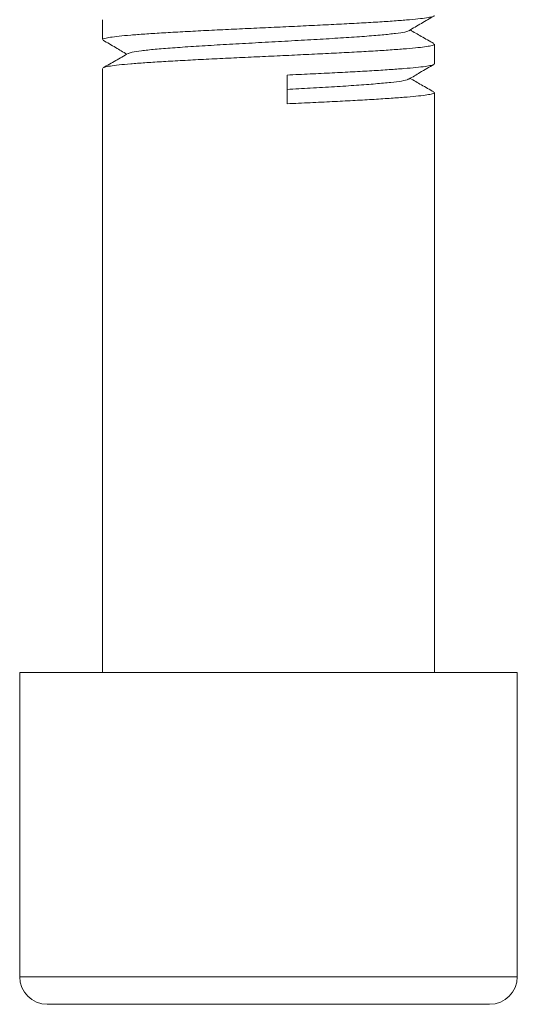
# Model space of a CAD drawing. Header units: millimetres. Extents: x 0 to 420, y 0 to 297.
# Tile 1 of 6: x 135 to 153, y 106 to 141. Entities that reach past the tile are written whole.
import ezdxf

# ---------------------------------------------------------------- set-up
doc = ezdxf.new("R2010")
doc.units = ezdxf.units.MM

msp = doc.modelspace()

# ---------------------------------------------------------------- linework, layer by layer
at = {"color": 7, "linetype": 'Continuous', "lineweight": 15}
for p, q in [((138.216, 141.236), (138.216, 140.525)), ((150.216, 139.65), (150.216, 140.361)), ((138.216, 139.486), (138.216, 117.628)), ((144.888, 139.243), (144.888, 138.204)), ((150.216, 117.628), (150.216, 138.611)), ((135.216, 117.628), (135.216, 106.628)), ((135.216, 117.628), (153.216, 117.628)), ((153.216, 106.628), (153.216, 117.628)), ((152.216, 105.628), (136.216, 105.628))]:
    msp.add_line(p, q, dxfattribs=at)
at = {"color": 8, "linetype": 'Continuous', "lineweight": 15}
msp.add_line((135.216, 106.628), (153.216, 106.628), dxfattribs=at)
at = {"color": 7, "linetype": 'Continuous', "lineweight": 15}
for centre, start, end in [((136.216, 106.628), 180, 270), ((152.216, 106.628), 270, 0)]:
    msp.add_arc(centre, 1, start, end, dxfattribs=at)
for points, knots in [([(138.226, 140.525), (138.223, 140.528), (138.206, 140.544), (138.289, 140.571), (138.479, 140.61), (138.794, 140.65), (139.214, 140.689), (139.73, 140.728), (140.333, 140.766), (141.013, 140.805), (141.761, 140.845), (142.554, 140.885), (143.376, 140.923), (144.216, 140.961), (145.059, 141.001), (145.887, 141.041), (146.678, 141.08), (147.419, 141.118), (148.1, 141.157), (148.707, 141.197), (149.224, 141.237), (149.64, 141.274), (149.953, 141.313), (150.145, 141.353), (150.228, 141.382), (150.21, 141.398), (150.207, 141.4)], [0, 0, 0, 0, 0.009351, 0.053619, 0.098005, 0.142905, 0.187875, 0.232469, 0.276612, 0.321319, 0.366311, 0.411141, 0.455384, 0.499799, 0.54471, 0.589673, 0.634243, 0.678394, 0.723121, 0.768115, 0.812929, 0.85715, 0.901593, 0.946515, 0.991471, 1, 1, 1, 1]), ([(149.293, 140.847), (149.444, 140.936), (149.745, 141.112), (150.046, 141.289), (150.197, 141.377)], [0, 0, 0, 0, 0.499885, 1, 1, 1, 1]), ([(149.285, 140.847), (149.248, 140.831), (149.169, 140.798), (148.836, 140.748), (148.346, 140.697), (147.706, 140.644), (146.947, 140.591), (146.092, 140.541), (145.172, 140.488), (144.218, 140.435), (143.265, 140.384), (142.345, 140.332), (141.488, 140.279), (140.729, 140.227), (140.09, 140.176), (139.598, 140.123), (139.264, 140.072), (139.185, 140.04), (139.149, 140.025)], [0, 0, 0, 0, 0.0568654, 0.1200892, 0.1830219, 0.2468229, 0.3104003, 0.373146, 0.4367512, 0.5005391, 0.5634375, 0.6267033, 0.6905557, 0.7538703, 0.8167321, 0.8805021, 0.9441388, 1, 1, 1, 1]), ([(150.196, 140.384), (150.045, 140.47), (149.76, 140.633), (149.474, 140.797), (149.339, 140.874)], [0, 0, 0, 0, 0.527201, 1, 1, 1, 1]), ([(138.233, 140.504), (138.384, 140.416), (138.671, 140.247), (138.958, 140.079), (139.094, 139.999)], [0, 0, 0, 0, 0.525185, 1, 1, 1, 1]), ([(138.251, 139.509), (138.264, 139.516), (138.298, 139.537), (138.484, 139.57), (138.792, 139.61), (139.214, 139.65), (139.73, 139.689), (140.333, 139.727), (141.013, 139.766), (141.761, 139.806), (142.554, 139.846), (143.376, 139.883), (144.216, 139.922), (145.059, 139.962), (145.887, 140.002), (146.678, 140.041), (147.419, 140.078), (148.1, 140.118), (148.707, 140.157), (149.224, 140.197), (149.64, 140.235), (149.953, 140.273), (150.145, 140.313), (150.228, 140.343), (150.21, 140.358), (150.207, 140.361)], [0, 0, 0, 0, 0.027772, 0.073371, 0.119497, 0.165695, 0.211507, 0.256855, 0.302783, 0.349004, 0.395058, 0.44051, 0.486138, 0.532275, 0.578467, 0.624254, 0.66961, 0.715559, 0.761782, 0.807819, 0.853249, 0.898906, 0.945054, 0.991238, 1, 1, 1, 1]), ([(139.14, 140.026), (138.99, 139.939), (138.689, 139.767), (138.388, 139.595), (138.237, 139.509)], [0, 0, 0, 0, 0.499895, 1, 1, 1, 1]), ([(144.888, 139.243), (145.168, 139.256), (145.725, 139.283), (146.523, 139.322), (147.275, 139.36), (147.969, 139.399), (148.593, 139.439), (149.129, 139.479), (149.565, 139.517), (149.899, 139.555), (150.116, 139.595), (150.219, 139.627), (150.206, 139.645), (150.202, 139.65)], [0, 0, 0, 0, 0.096899, 0.19314, 0.288204, 0.384309, 0.481181, 0.577857, 0.673386, 0.768796, 0.865419, 0.962309, 1, 1, 1, 1]), ([(149.296, 139.098), (149.427, 139.176), (149.728, 139.352), (150.029, 139.529), (150.198, 139.628)], [0, 0, 0, 0, 0.437521, 1, 1, 1, 1]), ([(149.276, 139.098), (149.273, 139.093), (149.258, 139.07), (149.051, 139.028), (148.662, 138.978), (148.106, 138.926), (147.416, 138.873), (146.614, 138.821), (145.764, 138.772), (145.17, 138.738), (144.888, 138.722)], [0, 0, 0, 0, 0.043762, 0.183256, 0.320728, 0.45948, 0.599223, 0.737497, 0.875328, 1, 1, 1, 1]), ([(150.198, 138.632), (150.048, 138.718), (149.761, 138.882), (149.475, 139.046), (149.339, 139.124)], [0, 0, 0, 0, 0.525714, 1, 1, 1, 1]), ([(144.888, 138.204), (145.168, 138.217), (145.725, 138.244), (146.523, 138.283), (147.275, 138.32), (147.969, 138.36), (148.593, 138.4), (149.129, 138.439), (149.565, 138.478), (149.899, 138.516), (150.116, 138.555), (150.219, 138.587), (150.206, 138.605), (150.202, 138.611)], [0, 0, 0, 0, 0.096898, 0.19314, 0.288204, 0.384309, 0.481181, 0.577857, 0.673386, 0.768796, 0.865418, 0.962309, 1, 1, 1, 1])]:
    msp.add_open_spline(points, degree=3, knots=knots, dxfattribs=at)

doc.saveas('drawing.dxf')
